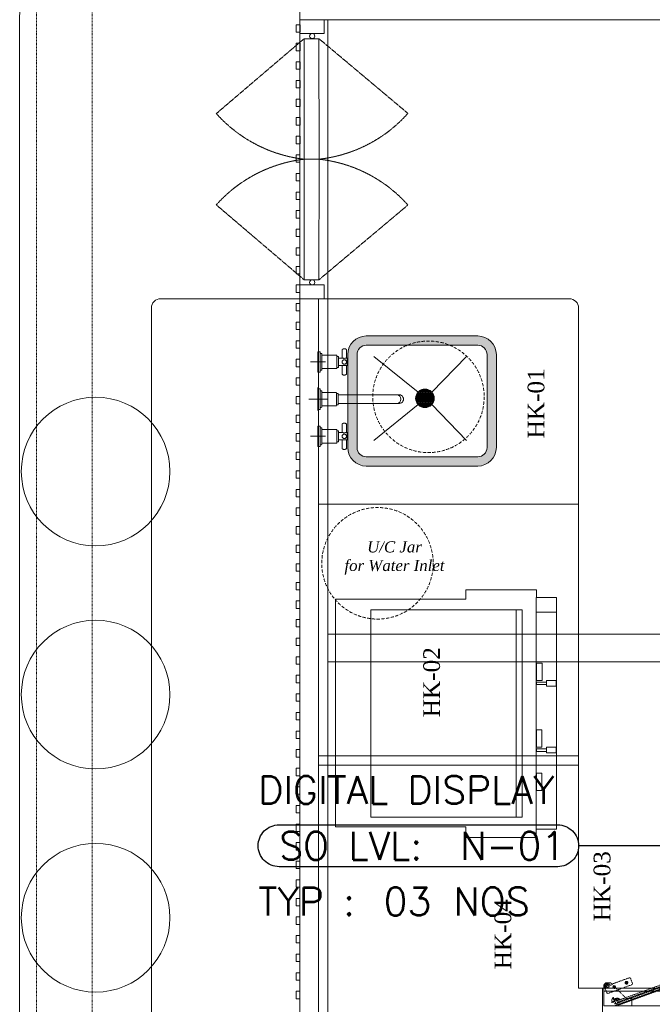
# Model space of a CAD drawing. Header units: millimetres. Extents: x -383850 to 34875, y -8774 to 6984.
# Tile 3 of 6: x 29246 to 30948, y 807 to 3455. Entities that reach past the tile are written whole.
import ezdxf
from ezdxf.enums import TextEntityAlignment as Align

# ---------------------------------------------------------------- set-up
doc = ezdxf.new("R2010")
doc.units = ezdxf.units.MM
doc.header["$MEASUREMENT"] = 0
for name, pattern in [('FP & RCP XERF$0$( Hidden )', [0.375, 0.25, -0.125]), ('FP & RCP XERF$0$DASHED2', [9.525, 6.35, -3.175]), ('FP & RCP XERF$0$HIDDEN', [0.375, 0.25, -0.125]), ('FP & RCP XERF$0$LEVEL-F-OVERALL LAYOUT$0$Dash 1_5mm', [3, 1.5, -1.5])]:
    doc.linetypes.add(name, pattern=pattern)
doc.layers.get('0').update_dxf_attribs({"lineweight": 5})
doc.layers.add('ELEC-SO-LVL-TAG', color=7, linetype='Continuous')
doc.layers.add('FP & RCP XERF$0$A - TEXT', color=7, linetype='Continuous', lineweight=13)
doc.layers.add('M-MEP-ELCT-TEXT', color=7, linetype='Continuous', lineweight=20)
for name, color, linetype, lineweight, true_color in [('FP & RCP XERF$0$A-BULKHEAD', 9, 'FP & RCP XERF$0$HIDDEN', 0, 0x808080), ('FP & RCP XERF$0$A-CARPENTRY', 9, 'Continuous', 0, 0x808080), ('FP & RCP XERF$0$A-COUNTER', 9, 'Continuous', 0, 0x808080), ('FP & RCP XERF$0$A-DOOR', 9, 'Continuous', 0, 0x808080), ('FP & RCP XERF$0$A-EQP-RITAZZA', 9, 'Continuous', 0, 0x808080), ('FP & RCP XERF$0$A-EQUIPMENTSS', 9, 'Continuous', 0, 0x808080), ('FP & RCP XERF$0$A-FURNITURES', 9, 'Continuous', 0, 0x808080), ('FP & RCP XERF$0$A-SWING', 9, 'Continuous', 0, 0x808080), ('FP & RCP XERF$0$CKD - Kit Text', 9, 'Continuous', 0, 0x808080), ('FP & RCP XERF$0$CKD Dimensions', 9, 'Continuous', 0, 0x808080), ('FP & RCP XERF$0$CKD Equipments', 9, 'Continuous', 0, 0x808080), ('FP & RCP XERF$0$EQUI.', 9, 'Continuous', 0, 0x808080), ('FP & RCP XERF$0$Equipment', 9, 'Continuous', 0, 0x808080), ('FP & RCP XERF$0$EXISTING', 9, 'Continuous', 0, 0x808080), ('FP & RCP XERF$0$IQ_200_3D', 9, 'Continuous', 0, 0x808080)]:
    doc.layers.add(name, color=color, linetype=linetype, lineweight=lineweight, true_color=true_color)
doc.styles.add('FP & RCP XERF$0$style1', font='timesi.ttf')
doc.styles.add('FP & RCP XERF$0$style12', font='BOOKOSI.TTF')
doc.styles.add('Oswald Light', font='txt')
doc.styles.add('ROMANS-100', font='romans.shx')
doc.styles.get("Standard").update_dxf_attribs({"font": 'romans.shx'})
doc.dimstyles.new('MDS-50', dxfattribs={"dimtxt": 100, "dimasz": 100, "dimexe": 50, "dimexo": 50, "dimgap": 25, "dimtad": 1, "dimdec": 0, "dimtxsty": 'Oswald Light', "dimcen": 0, "dimdle": 1.5875, "dimazin": 0, "dimtfac": 1, "dimtdec": 0, "dimtix": 1, "dimtmove": 0, "dimatfit": 0, "dimfxl": 1, "dimfrac": 2, "dimtolj": 1, "dimarcsym": 0})

# ---------------------------------------------------------------- blocks, each defined once
blk = doc.blocks.new('FP & RCP XERF$0$A$Cb3d51db8')
at = {"layer": 'FP & RCP XERF$0$A-DOOR', "color": 0, "linetype": 'FP & RCP XERF$0$HIDDEN', "lineweight": -2, "ltscale": 4}
for p, q in [((11.2, -51.1), (-225.1, -252.5)), ((51.2, -51.1), (290.6, -252)), ((11.2, -699.5), (-225.1, -498.1)), ((51.2, -699.5), (290.6, -498.5))]:
    blk.add_line(p, q, dxfattribs=at)
at = {"layer": 'FP & RCP XERF$0$A-DOOR', "color": 0, "lineweight": -2}
for p, q in [((11.3, -375.3), (11.2, -51.1)), ((11.2, -51.1), (51.2, -51.1)), ((51.2, -51.1), (51.3, -375.3)), ((11.3, -375.3), (11.2, -699.5)), ((51.3, -375.3), (11.3, -375.3)), ((51.2, -699.5), (51.3, -375.3)), ((11.2, -699.5), (51.2, -699.5))]:
    blk.add_line(p, q, dxfattribs=at)
for points in [[(65, -37), (0, -37), (0, -0.5), (65, -0.5)], [(65, -713.6), (0, -713.6), (0, -750.6), (65, -750.6)]]:
    blk.add_lwpolyline(points, close=True, dxfattribs=at)
for centre in [(33, -44), (33, -706.5)]:
    blk.add_circle(centre, 7.04, dxfattribs=at)
at = {"layer": 'FP & RCP XERF$0$A-DOOR', "color": 0, "linetype": 'FP & RCP XERF$0$HIDDEN', "lineweight": -2, "ltscale": 4}
for centre, radius, start, end in [((55.4, -1.3), 376.6, 221.8469, 263.269), ((10.9, -2.9), 374.5, 276.1951, 318.3106), ((55.4, -749.3), 376.6, 96.7304, 138.1533), ((10.9, -747.6), 374.5, 41.6894, 83.8049)]:
    blk.add_arc(centre, radius, start, end, dxfattribs=at)
blk = doc.blocks.new('FP & RCP XERF$0$G$C92792038')
at = {"layer": 'FP & RCP XERF$0$CKD Dimensions', "lineweight": -2}
h = blk.add_hatch(color=0, dxfattribs=at)
h.dxf.hatch_style = 1
edge = h.paths.add_edge_path()
edge.add_line((50, 400), (300, 400))
edge.add_arc((300, 350), 50, 0, 90, ccw=False)
edge.add_line((350, 350), (350, 50))
edge.add_arc((300, 50), 50, -90, 0, ccw=False)
edge.add_line((300, 0), (50, 0))
edge.add_arc((50, 50), 50, 180, 270, ccw=False)
edge.add_line((0, 50), (0, 350))
edge.add_arc((50, 350), 50, 90, 180, ccw=False)
edge = h.paths.add_edge_path(flags=16)
edge.add_arc((300, 50), 25, 270, 360)
edge.add_line((325, 50), (325, 350))
edge.add_arc((300, 350), 25, 0, 90)
edge.add_line((300, 375), (50, 375))
edge.add_arc((50, 350), 25, 90, 180)
edge.add_line((25, 350), (25, 50))
edge.add_arc((50, 50), 25, 180, 270)
edge.add_line((50, 25), (300, 25))
h = blk.add_hatch(dxfattribs=at)
h.set_pattern_fill('HEX', color=0, scale=10)
h.set_pattern_definition([(0, (-71622.6968, -11169.517), (0, 2.16506351), [1.25, -2.5]), (120, (-71622.6968, -11169.517), (-1.875, -1.082531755), [1.25, -2.5]), (60, (-71621.4468, -11169.517), (-1.875, 1.082531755), [1.25, -2.5])])
edge = h.paths.add_edge_path()
edge.add_arc((167.8, 192.2), 25, 0, 360)
at = {"layer": 'FP & RCP XERF$0$CKD Equipments', "color": 0, "lineweight": -2}
for points in [[(151, 210.7), (54.8, 329.5)], [(151, 210.7), (54.8, 329.5)], [(151, 210.7), (54.8, 329.5)], [(184.6, 210.7), (280.8, 329.5)], [(184.6, 210.7), (280.8, 329.5)], [(184.6, 210.7), (280.8, 329.5)]]:
    blk.add_lwpolyline(points, dxfattribs=at)
at = {"layer": 'FP & RCP XERF$0$EQUI.', "color": 0, "lineweight": -2}
for p, q in [((50, 400), (300, 400)), ((50, 375), (300, 375)), ((0, 50), (0, 350)), ((25, 50), (25, 350)), ((325, 350), (325, 50)), ((350, 350), (350, 50)), ((300, 25), (50, 25)), ((300, 0), (50, 0))]:
    blk.add_line(p, q, dxfattribs=at)
for points in [[(151, 210.7), (54.8, 329.5)], [(184.6, 210.7), (280.8, 329.5)], [(54.8, 79.9), (151, 173.7)], [(54.8, 79.9), (151, 173.7)], [(54.8, 79.9), (151, 173.7)], [(54.8, 79.9), (151, 173.7)], [(280.8, 79.9), (184.6, 173.7)], [(280.8, 79.9), (184.6, 173.7)], [(280.8, 79.9), (184.6, 173.7)], [(280.8, 79.9), (184.6, 173.7)]]:
    blk.add_lwpolyline(points, dxfattribs=at)
blk.add_circle((167.8, 192.2), 25, dxfattribs=at)
blk.add_circle((167.8, 192.2), 25, dxfattribs=at)
blk.add_circle((167.8, 192.2), 25, dxfattribs=at)
blk.add_circle((167.8, 192.2), 25, dxfattribs=at)
for centre, radius, start, end in [((50, 350), 50, 90, 180), ((300, 350), 50, 0, 90), ((50, 350), 25, 90, 180), ((300, 350), 25, 0, 90), ((50, 50), 50, 180, 270), ((50, 50), 25, 180, 270), ((300, 50), 50, 270, 0), ((300, 50), 25, 270, 0)]:
    blk.add_arc(centre, radius, start, end, dxfattribs=at)
at = {"layer": 'FP & RCP XERF$0$Equipment', "color": 0, "lineweight": -2}
for p, q in [((169.9, 505.1), (169.9, 483.6)), ((42.4, 480.1), (97.4, 480.1)), ((42.4, 480.1), (42.4, 474.6)), ((89.9, 480.1), (49.9, 480.1)), ((69.9, 500.1), (69.9, 460.1)), ((97.4, 474.6), (97.4, 480.1)), ((144.9, 480.1), (138.9, 480.1)), ((142.4, 480.1), (142.4, 474.6)), ((189.9, 480.1), (149.9, 480.1)), ((169.9, 500.1), (169.9, 460.1)), ((194.9, 480.1), (200.9, 480.1)), ((197.4, 474.6), (197.4, 480.1)), ((242.4, 480.1), (297.4, 480.1)), ((242.4, 480.1), (242.4, 474.6)), ((289.9, 480.1), (249.9, 480.1)), ((269.9, 500.1), (269.9, 460.1)), ((297.4, 474.6), (297.4, 480.1)), ((42.9, 474.1), (96.9, 474.1)), ((47.4, 473.6), (47.4, 470.6)), ((47.9, 470.1), (91.9, 470.1)), ((51.9, 470.1), (51.9, 429.6)), ((87.9, 429.6), (87.9, 470.1)), ((92.4, 470.6), (92.4, 473.6)), ((147.4, 473.1), (147.4, 470.6)), ((151.9, 469.1), (151.9, 430.6)), ((169.9, 455.1), (169.9, 476.6)), ((187.9, 430.6), (187.9, 469.1)), ((192.4, 470.6), (192.4, 473.1)), ((242.9, 474.1), (296.9, 474.1)), ((247.4, 473.6), (247.4, 470.6)), ((247.9, 470.1), (291.9, 470.1)), ((251.9, 470.1), (251.9, 429.6)), ((287.9, 429.6), (287.9, 470.1)), ((292.4, 470.6), (292.4, 473.6)), ((52.4, 429.1), (87.4, 429.1)), ((55, 429.1), (55, 425.4)), ((55.5, 424.9), (84.2, 424.9)), ((60.1, 424.7), (79.6, 424.7)), ((60.1, 424.7), (60.1, 412.7)), ((61, 424.9), (61, 424.7)), ((78.8, 424.7), (78.8, 424.9)), ((79.6, 412.6), (79.6, 424.7)), ((84.7, 425.4), (84.7, 429.1)), ((154.9, 429.1), (154.9, 426.6)), ((158.4, 425.1), (158.4, 305.6)), ((181.4, 305.6), (181.4, 425.1)), ((184.9, 426.6), (184.9, 429.1)), ((252.4, 429.1), (287.4, 429.1)), ((255, 429.1), (255, 425.4)), ((255.5, 424.9), (284.2, 424.9)), ((260.1, 424.7), (279.6, 424.7)), ((260.1, 424.7), (260.1, 412.7)), ((261, 424.9), (261, 424.7)), ((278.8, 424.7), (278.8, 424.9)), ((279.6, 412.6), (279.6, 424.7)), ((284.7, 425.4), (284.7, 429.1)), ((34.6, 409.4), (34.6, 409.2)), ((34.6, 409.2), (34.6, 409.1)), ((60.1, 415.2), (37.8, 415.2)), ((37.8, 403.2), (60.1, 403.2)), ((60.1, 405.8), (60.1, 402.2)), ((60.6, 401.7), (79.1, 401.7)), ((101.9, 415.2), (79.6, 415.2)), ((79.6, 402.2), (79.6, 405.8)), ((79.6, 403.2), (101.9, 403.2)), ((105.2, 409.2), (105.2, 409.4)), ((105.2, 409), (105.2, 409.2)), ((234.6, 409.4), (234.6, 409.2)), ((234.6, 409.2), (234.6, 409.1)), ((260.1, 415.2), (237.8, 415.2)), ((237.8, 403.2), (260.1, 403.2)), ((260.1, 405.8), (260.1, 402.2)), ((260.6, 401.7), (279.1, 401.7)), ((301.9, 415.2), (279.6, 415.2)), ((279.6, 402.2), (279.6, 405.8)), ((279.6, 403.2), (301.9, 403.2)), ((305.2, 409.2), (305.2, 409.4)), ((305.2, 409), (305.2, 409.2)), ((158.4, 305.6), (158.4, 269.4)), ((181.4, 269.4), (181.4, 305.6)), ((158.3, 267.2), (158.3, 260.5)), ((158.4, 269.4), (158.4, 267.2)), ((181.4, 267.2), (181.4, 269.4)), ((181.5, 260.5), (181.5, 267.2))]:
    blk.add_line(p, q, dxfattribs=at)
for centre in [(69.9, 409.2), (269.9, 409.2)]:
    blk.add_circle(centre, 6, dxfattribs=at)
for centre, radius, start, end in [((42.9, 474.6), 0.5, 180, 270), ((46.9, 473.6), 0.5, 0, 90), ((47.9, 470.6), 0.5, 180, 270), ((91.9, 470.6), 0.5, 270, 0), ((92.9, 473.6), 0.5, 90, 180), ((96.9, 474.6), 0.5, 270, 0), ((142.9, 474.6), 0.484, 180.5909, 257.2082), ((158.1, 2525), 2050.9, 269.6737, 270.0229), ((146.4, 473.1), 0.994, 359.9015, 76.9051), ((150.9, 469.1), 0.956, 357.6447, 77.7093), ((188.9, 469.1), 0.999, 105.4862, 180.0003), ((191.9, 470.6), 0.468, 302.2695, 1.2177), ((193.4, 473.1), 0.969, 105.515, 182.3446), ((242.9, 474.6), 0.5, 180, 270), ((246.9, 473.6), 0.5, 0, 90), ((247.9, 470.6), 0.5, 180, 270), ((291.9, 470.6), 0.5, 270, 0), ((292.9, 473.6), 0.5, 90, 180), ((296.9, 474.6), 0.5, 270, 0), ((52.4, 429.6), 0.5, 180, 270), ((55.5, 425.4), 0.5, 180, 270), ((84.2, 425.4), 0.5, 270, 0), ((87.4, 429.6), 0.5, 270, 0), ((152.4, 430.6), 0.478, 178.2673, 257.1382), ((153.9, 429.1), 0.959, 357.75, 77.9919), ((157.4, 425.1), 0.979, 359.4823, 72.3164), ((182.4, 425.1), 0.994, 107.8916, 180.1174), ((184.4, 426.6), 0.492, 288.0948, 0.3106), ((185.9, 429.1), 0.997, 103.3628, 180.0254), ((187.4, 430.6), 0.475, 305.7664, 0.8101), ((252.4, 429.6), 0.5, 180, 270), ((255.5, 425.4), 0.5, 180, 270), ((284.2, 425.4), 0.5, 270, 0), ((287.4, 429.6), 0.5, 270, 0), ((60.6, 402.2), 0.5, 180, 270), ((79.1, 402.2), 0.5, 270, 0), ((260.6, 402.2), 0.5, 180, 270), ((279.1, 402.2), 0.5, 270, 0), ((169.9, 262), 12.1, 213.9793, 325.1602)]:
    blk.add_arc(centre, radius, start, end, dxfattribs=at)
for centre, major_axis, ratio, start_param, end_param in [((169.9, 480.1), (27.5, 0), 0.000034, 2.667121, 6.283185), ((169.9, 480.1), (25.9, 0), 0.000034, 2.815846, 6.283185), ((169.9, 480.1), (27.5, 0), 0.000034, 0, 0.47639), ((169.9, 480.1), (25.9, 0), 0.000034, 0, 0.327867), ((169.9, 474.1), (27, 0), 0.000034, 3.141456, 6.282925), ((169.9, 470.1), (22, 0), 0.000034, 3.142066, 6.283185), ((169.9, 430.1), (17.5, 0), 0.000034, 2.696758, 6.283185), ((169.9, 426.1), (14.5, 0), 0.000034, 3.141569, 6.283185), ((169.9, 430.1), (17.5, 0), 0.000034, 0, 0.440577), ((169.9, 267.2), (11.6, 0), 0.906322, 3.141593, 6.283185), ((169.9, 267.2), (11.5, 0), 0.906322, 3.141593, 6.283185), ((169.9, 260.5), (11.6, 0), 0.906322, 3.141593, 3.655143), ((169.9, 260.5), (11.6, 0), 0.906322, 5.752494, 6.283185)]:
    blk.add_ellipse(centre, major_axis=major_axis, ratio=ratio, start_param=start_param, end_param=end_param, dxfattribs=at)
for points, knots in [([(147.4, 470.6), (147.4, 470.6), (147.4, 470.6), (147.4, 470.4), (147.5, 470.3), (147.6, 470.2), (147.7, 470.2), (147.7, 470.1), (147.7, 470.1)], [0, 0, 0, 0, 0.042757, 0.325645, 0.547786, 0.733379, 0.889807, 1, 1, 1, 1]), ([(197, 474.1), (197.1, 474.1), (197.1, 474.2), (197.3, 474.3), (197.4, 474.4), (197.4, 474.5), (197.4, 474.6), (197.4, 474.6)], [0, 0, 0, 0, 0.168578, 0.402971, 0.679997, 0.948361, 1, 1, 1, 1]), ([(154.9, 426.6), (154.9, 426.6), (154.9, 426.5), (154.9, 426.4), (155, 426.3), (155.1, 426.2), (155.2, 426.2), (155.2, 426.1), (155.3, 426.1), (155.3, 426.1)], [0, 0, 0, 0, 0.071045, 0.33477, 0.544053, 0.719742, 0.867475, 0.987287, 1, 1, 1, 1]), ([(37.8, 415.2), (37.7, 415.2), (37.5, 415.2), (37, 415), (36.4, 414.7), (35.9, 414.1), (35.4, 413.4), (35.1, 412.5), (34.8, 411.5), (34.6, 410.4), (34.6, 409.7), (34.6, 409.4)], [0, 0, 0, 0, 0.045604, 0.158159, 0.271631, 0.39062, 0.514613, 0.640295, 0.76551, 0.890129, 1, 1, 1, 1]), ([(34.6, 409.1), (34.6, 408.9), (34.6, 408.4), (34.7, 407.5), (34.9, 406.5), (35.2, 405.5), (35.7, 404.7), (36.2, 404), (36.7, 403.5), (37.3, 403.2), (37.6, 403.2), (37.8, 403.2)], [0, 0, 0, 0, 0.048847, 0.173034, 0.297636, 0.422848, 0.549037, 0.676469, 0.804317, 0.914337, 1, 1, 1, 1]), ([(60.1, 412.7), (60.1, 412.3), (60.1, 412), (60.2, 410.8), (60.2, 410), (60.2, 408), (60.1, 406.8), (60.1, 405.8)], [0.4022822, 0.4022822, 0.4022822, 0.4022822, 0.4375, 0.4375, 0.5, 0.5, 0.5975436, 0.5975436, 0.5975436, 0.5975436]), ([(79.6, 412.6), (79.6, 412.3), (79.6, 411.9), (79.6, 410.8), (79.5, 410), (79.5, 409.2)], [0.90411341, 0.90411341, 0.90411341, 0.90411341, 0.9375, 0.9375, 1, 1, 1, 1]), ([(105.2, 409.4), (105.2, 409.5), (105.2, 410), (105.1, 410.9), (104.9, 412), (104.5, 412.9), (104.1, 413.7), (103.6, 414.4), (103, 414.9), (102.5, 415.2), (102.1, 415.2), (101.9, 415.2)], [0, 0, 0, 0, 0.048847, 0.173034, 0.297636, 0.422848, 0.549037, 0.676469, 0.804317, 0.914337, 1, 1, 1, 1]), ([(101.9, 403.2), (102, 403.2), (102.3, 403.2), (102.8, 403.4), (103.4, 403.8), (103.9, 404.3), (104.3, 405.1), (104.7, 406), (105, 407), (105.1, 408), (105.2, 408.7), (105.2, 409)], [0, 0, 0, 0, 0.045604, 0.158159, 0.271631, 0.39062, 0.514613, 0.640295, 0.76551, 0.890129, 1, 1, 1, 1]), ([(237.8, 415.2), (237.7, 415.2), (237.5, 415.2), (237, 415), (236.4, 414.7), (235.9, 414.1), (235.4, 413.4), (235.1, 412.5), (234.8, 411.5), (234.6, 410.4), (234.6, 409.7), (234.6, 409.4)], [0, 0, 0, 0, 0.045604, 0.158159, 0.271631, 0.39062, 0.514613, 0.640295, 0.76551, 0.890129, 1, 1, 1, 1]), ([(234.6, 409.1), (234.6, 408.9), (234.6, 408.4), (234.7, 407.5), (234.9, 406.5), (235.2, 405.5), (235.7, 404.7), (236.2, 404), (236.7, 403.5), (237.3, 403.2), (237.6, 403.2), (237.8, 403.2)], [0, 0, 0, 0, 0.048847, 0.173034, 0.297636, 0.422848, 0.549037, 0.676469, 0.804317, 0.914337, 1, 1, 1, 1]), ([(260.1, 412.7), (260.1, 412.3), (260.1, 412), (260.2, 410.8), (260.2, 410), (260.2, 408), (260.1, 406.8), (260.1, 405.8)], [0.4022822, 0.4022822, 0.4022822, 0.4022822, 0.4375, 0.4375, 0.5, 0.5, 0.5975436, 0.5975436, 0.5975436, 0.5975436]), ([(279.6, 412.6), (279.6, 412.3), (279.6, 411.9), (279.6, 410.8), (279.5, 410), (279.5, 409.2)], [0.90411341, 0.90411341, 0.90411341, 0.90411341, 0.9375, 0.9375, 1, 1, 1, 1]), ([(305.2, 409.4), (305.2, 409.5), (305.2, 410), (305.1, 410.9), (304.9, 412), (304.5, 412.9), (304.1, 413.7), (303.6, 414.4), (303, 414.9), (302.5, 415.2), (302.1, 415.2), (301.9, 415.2)], [0, 0, 0, 0, 0.048847, 0.173034, 0.297636, 0.422848, 0.549037, 0.676469, 0.804317, 0.914337, 1, 1, 1, 1]), ([(301.9, 403.2), (302, 403.2), (302.3, 403.2), (302.8, 403.4), (303.4, 403.8), (303.9, 404.3), (304.3, 405.1), (304.7, 406), (305, 407), (305.1, 408), (305.2, 408.7), (305.2, 409)], [0, 0, 0, 0, 0.045604, 0.158159, 0.271631, 0.39062, 0.514613, 0.640295, 0.76551, 0.890129, 1, 1, 1, 1])]:
    blk.add_open_spline(points, degree=3, knots=knots, dxfattribs=at)
for points in [[(79.5, 409.2), (79.5, 407.9), (79.6, 406.7), (79.6, 405.7)], [(279.5, 409.2), (279.5, 407.9), (279.6, 406.7), (279.6, 405.7)]]:
    blk.add_open_spline(points, degree=3, dxfattribs=at)
blk = doc.blocks.new('FP & RCP XERF$0$ZNS-MC-BASEREFUNIT')
at = {"layer": 'FP & RCP XERF$0$IQ_200_3D', "color": 0, "lineweight": -2}
for points in [[(0, 70, 155), (0, 70, 600), (304, 70, 600), (304, 70, 155)], [(0, 70, 600), (0, 30, 600), (304, 30, 600), (304, 70, 600)], [(0, 30, 155), (0, 70, 155), (304, 70, 155), (304, 30, 155)], [(304, 30, 500), (0, 30, 500), (0, 45, 500), (304, 45, 500)], [(0, 45, 500), (0, 45, 585), (304, 45, 585), (304, 45, 500)], [(0, 30, 585), (0, 45, 585), (304, 45, 585), (304, 30, 585)], [(0, 30, 500), (0, 30, 155), (304, 30, 155), (304, 30, 500)], [(304, 30, 600), (0, 30, 600), (0, 30, 585), (304, 30, 585)]]:
    blk.add_3dface(points, dxfattribs=at)
for points, invisible_edges in [([(0, 45, 585), (0, 70, 600), (0, 70, 155), (0, 45, 500)], 5), ([(0, 45, 500), (0, 30, 500), (0, 30, 155), (0, 70, 155)], 8), ([(0, 70, 600), (0, 45, 585), (0, 30, 585), (0, 30, 600)], 1), ([(304, 45, 585), (304, 70, 600), (304, 70, 155), (304, 45, 500)], 5), ([(304, 45, 500), (304, 30, 500), (304, 30, 155), (304, 70, 155)], 8), ([(304, 70, 600), (304, 45, 585), (304, 30, 585), (304, 30, 600)], 1)]:
    blk.add_3dface(points, dxfattribs=dict(at, invisible_edges=invisible_edges))
blk = doc.blocks.new('FP & RCP XERF$0$G$C8E7D7D8F')
at = {"layer": 'FP & RCP XERF$0$Equipment', "color": 0, "linetype": 'FP & RCP XERF$0$HIDDEN', "lineweight": -2, "ltscale": 125}
for p, q in [((216.8, 254.4, -213.9), (205.2, 267.7, -213.9)), ((216.8, 254.4, -213.9), (228.5, 267.7, -213.9)), ((216.8, 192.2, -213.9), (216.8, 265.4, -213.9)), ((198.4, 239.7, -213.9), (181, 236.3, -213.9)), ((185.2, 210.5, -213.9), (248.5, 247.1, -213.9)), ((185.2, 247.1, -213.9), (248.5, 210.5, -213.9)), ((198.4, 239.7, -213.9), (192.6, 256.4, -213.9)), ((198.4, 218.1, -213.9), (181, 221.5, -213.9)), ((198.4, 218.1, -213.9), (192.6, 201.4, -213.9)), ((216.8, 207.4, -213.9), (205.2, 194.1, -213.9)), ((216.8, 207.4, -213.9), (228.5, 194.1, -213.9))]:
    blk.add_line(p, q, dxfattribs=at)
at = {"layer": 'FP & RCP XERF$0$Equipment', "color": 0, "linetype": 'FP & RCP XERF$0$HIDDEN', "lineweight": -2, "ltscale": 0.6}
for p, q in [((449.6, 101.2), (444.5, 103.1)), ((448, 104.7), (446.2, 99.6)), ((482.5, 89.3), (477.4, 91.2)), ((480.9, 92.8), (479, 87.7)), ((1298, 89.4), (1303.1, 91.3)), ((1299.6, 92.9), (1301.5, 87.8)), ((1330.9, 101.3), (1336, 103.2)), ((1332.5, 104.8), (1334.3, 99.7))]:
    blk.add_line(p, q, dxfattribs=at)
for points in [[(0, 804.8), (1365, 804.8), (1365, 104.8), (0, 104.8), (0, 804.8)], [(457.2, 142), (844.4, 1.5)], [(845.2, 3.5), (457.9, 144)], [(460, 147.5), (845.8, 7.5)], [(460.8, 149.5), (846.5, 9.5)], [(836.8, 0), (462.1, 136)], [(1319.7, 149.6), (934, 9.5)], [(1320.5, 147.6), (934.7, 7.5)], [(935.4, 3.5), (1322.5, 144.1)], [(1323.2, 142.1), (936.1, 1.5)], [(943.7, 0), (1318.4, 136.1)]]:
    blk.add_lwpolyline(points, dxfattribs=at)
for points in [[(881.4, 113.4), (418.5, 113.3), (418.4, 152.7), (881.4, 152.8)], [(479.5, 133), (494.3, 133), (494.3, 152.7), (418.4, 152.7), (418.5, 95.6), (423.4, 90.7), (437.2, 90.7)], [(1362, 113.4), (899.1, 113.4), (899.1, 152.8), (1362, 152.8)], [(1301, 133.1), (1286.2, 133.1), (1286.2, 152.8), (1362, 152.8), (1362, 95.7), (1357.1, 90.8), (1343.3, 90.8)]]:
    blk.add_lwpolyline(points, close=True, dxfattribs=at)
for points in [[(457.2, 142), (455.7, 142.6, 0.390174), (454.3, 138.8), (462.1, 136), (461.8, 133.5), (461.7, 135), (461.3, 135.5), (452.7, 138.7), (452, 136.8), (452.6, 136.6, -0.622796), (452.7, 136.1), (449.3, 134), (448.1, 137.8, -0.622796), (448.4, 138.1), (449, 137.9), (449.7, 139.7), (441.1, 142.9), (440.5, 142.7), (439.4, 141.6), (440.7, 143.7), (448.5, 140.9, 0.390174), (449.9, 144.7), (448.4, 145.2, -1), (449.1, 147.2), (452, 146.1, 0.390174), (453.4, 149.9), (449.8, 151.2), (450.5, 153.2), (460.8, 149.5), (460, 147.5), (456.4, 148.8, 0.390174), (455, 145), (457.9, 144, -1)], [(452.8, 138.2), (461.2, 135.1), (460.9, 134.3), (454.6, 136.6), (453.2, 132.7), (454.2, 132.3, 0.215277), (455.8, 132.4), (458.1, 133.6, -0.215277), (459.7, 133.8), (460.6, 133.4), (460.3, 132.6), (459.4, 132.9, 0.215277), (458.5, 132.9), (456.2, 131.6, -0.215277), (453.9, 131.5), (446, 134.3), (444.6, 130.4, -0.655197), (443.5, 130.3), (439.4, 138.4), (439.7, 138.6, -0.414214), (440.4, 138.4), (444, 131.3), (446.9, 139.4), (440.6, 141.7), (440.9, 142.5), (449.3, 139.4), (449, 138.6), (447.7, 139.1), (446.3, 135.2), (452.4, 133), (453.8, 136.9), (452.5, 137.3)], [(1323.2, 142.1), (1324.8, 142.7, -0.390174), (1326.1, 138.9), (1318.4, 136.1), (1318.7, 133.6), (1318.8, 135.1), (1319.1, 135.6), (1327.8, 138.7), (1328.5, 136.9), (1327.8, 136.7, 0.622796), (1327.8, 136.2), (1331.2, 134.1), (1332.4, 137.9, 0.622796), (1332.1, 138.2), (1331.5, 138), (1330.8, 139.8), (1339.4, 143), (1340, 142.8), (1341.1, 141.7), (1339.7, 143.8), (1331.9, 141, -0.390174), (1330.6, 144.8), (1332.1, 145.3, 1), (1331.4, 147.3), (1328.5, 146.2, -0.390174), (1327.1, 150), (1330.7, 151.3), (1330, 153.3), (1319.7, 149.6), (1320.5, 147.6), (1324.1, 148.9, -0.390174), (1325.5, 145.1), (1322.5, 144.1, 1)], [(1327.7, 138.3), (1319.2, 135.2), (1319.6, 134.4), (1325.9, 136.7), (1327.3, 132.8), (1326.3, 132.4, -0.215277), (1324.7, 132.5), (1322.4, 133.7, 0.215277), (1320.8, 133.9), (1319.9, 133.5), (1320.2, 132.7), (1321.1, 133, -0.215277), (1322, 133), (1324.2, 131.7, 0.215277), (1326.6, 131.6), (1334.5, 134.4), (1335.9, 130.5, 0.655197), (1337, 130.4), (1341.1, 138.5), (1340.7, 138.7, 0.414214), (1340.1, 138.5), (1336.5, 131.4), (1333.6, 139.5), (1339.9, 141.8), (1339.6, 142.6), (1331.2, 139.5), (1331.5, 138.7), (1332.8, 139.2), (1334.2, 135.3), (1328.1, 133.1), (1326.7, 137), (1328, 137.4)], [(487.2, 77.1), (441.4, 93.7), (439.8, 95.7, 0.414214), (435.6, 96), (433.4, 94.2, -0.794611), (421.4, 102.1), (426.8, 116.9, -0.414214), (430.5, 118.6), (494, 95.6, -0.414214), (495.7, 91.8), (491, 78.9, -0.414214)], [(1293.3, 77.2), (1339.1, 93.8), (1340.7, 95.8, -0.414214), (1344.9, 96.1), (1347.1, 94.3, 0.794611), (1359.1, 102.2), (1353.7, 117, 0.414214), (1350, 118.8), (1286.5, 95.7, 0.414214), (1284.8, 91.9), (1289.5, 79, 0.414214)]]:
    blk.add_lwpolyline(points, format="xyb", close=True, dxfattribs=at)
for centre, radius in [((1333.4, 102.3), 3.69), ((428.3, 99.5), 4.92), ((428.3, 99.5), 2.46), ((447.1, 102.2), 3.69), ((480, 90.2), 3.69), ((1300.5, 90.3), 3.69), ((1352.2, 99.6), 4.92), ((1352.2, 99.6), 2.46)]:
    blk.add_circle(centre, radius, dxfattribs=at)
at = {"layer": 'FP & RCP XERF$0$Equipment', "color": 0, "linetype": 'FP & RCP XERF$0$HIDDEN', "lineweight": -2, "ltscale": 125}
blk.add_ellipse((216.8, 228.8, -213.9), major_axis=(-121.9, 0), ratio=0.45, dxfattribs=at)
at = {"layer": 'FP & RCP XERF$0$Equipment', "color": 0, "linetype": 'FP & RCP XERF$0$HIDDEN', "lineweight": -2, "ltscale": 125, "xscale": 1.219199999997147, "yscale": 1.219199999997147, "zscale": 1.219199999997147}
blk.add_blockref('FP & RCP XERF$0$ZNS-MC-BASEREFUNIT', (30.8, 69.1, -153), dxfattribs=at)
blk = doc.blocks.new('FP & RCP XERF$0$COFFEE MACHINE-3 Group')
at = {"layer": 'FP & RCP XERF$0$A-EQP-RITAZZA', "color": 0, "lineweight": -2}
for p, q in [((316.7942, 96.5101, 0), (316.7943, 96.5601, 0)), ((317.3315, 96.5102, 0), (316.7579, 96.5099, 0)), ((316.7889, 96.4598, 0), (317.3025, 96.4599, 0))]:
    blk.add_line(p, q, dxfattribs=at)
at = {"layer": 'FP & RCP XERF$0$A-EQP-RITAZZA', "color": 0, "lineweight": -2, "elevation": 0}
for points in [[(317.3262, 96.0128), (316.7627, 96.0127), (316.7626, 96.3351), (316.739, 96.335), (316.7389, 96.5101), (316.7579, 96.5105), (316.7579, 96.5601), (317.3315, 96.5602), (317.3315, 96.5102), (317.3525, 96.5102), (317.3525, 96.3352), (317.3261, 96.3352)], [(316.9638, 96.5353), (316.9778, 96.5352), (316.9778, 96.5592), (316.9638, 96.5593)], [(317.1291, 96.5352), (317.1431, 96.5352), (317.1431, 96.5592), (317.1291, 96.5592)], [(316.9209, 96.5102), (316.9639, 96.5103), (316.9639, 96.5243), (316.9208, 96.5242)], [(316.9679, 96.5103), (316.9739, 96.5103), (316.9738, 96.5353), (316.9678, 96.5353)], [(317.0861, 96.5102), (317.1291, 96.5102), (317.1291, 96.5242), (317.086, 96.5242)], [(317.1331, 96.5102), (317.1391, 96.5102), (317.1391, 96.5352), (317.1331, 96.5352)], [(317.1932, 96.5102), (317.2362, 96.5102), (317.2363, 96.5242), (317.1933, 96.5242)], [(316.7889, 96.4751), (317.3025, 96.4752), (317.3025, 96.1002), (316.7889, 96.1001)]]:
    blk.add_lwpolyline(points, close=True, dxfattribs=at)
blk = doc.blocks.new('FP & RCP XERF')
at = {"layer": 'FP & RCP XERF$0$A-BULKHEAD', "ltscale": 5}
for p, q in [((-9.8, 3441.5), (0.2, 3441.5)), ((-9.8, 3421.5), (-9.8, 3441.5)), ((0.2, 3421.5), (-9.8, 3421.5)), ((0.2, 3441.5), (0.2, 3421.5)), ((-9.8, 3391.5), (0.2, 3391.5)), ((-9.8, 3371.5), (-9.8, 3391.5)), ((0.2, 3391.5), (0.2, 3371.5)), ((0.2, 3371.5), (-9.8, 3371.5)), ((-9.8, 3341.5), (0.2, 3341.5)), ((-9.8, 3321.5), (-9.8, 3341.5)), ((0.2, 3341.5), (0.2, 3321.5)), ((0.2, 3321.5), (-9.8, 3321.5)), ((-9.8, 3291.5), (0.2, 3291.5)), ((-9.8, 3271.5), (-9.8, 3291.5)), ((0.2, 3291.5), (0.2, 3271.5)), ((0.2, 3271.5), (-9.8, 3271.5)), ((-9.8, 3241.5), (0.2, 3241.5)), ((-9.8, 3221.5), (-9.8, 3241.5)), ((0.2, 3241.5), (0.2, 3221.5)), ((0.2, 3221.5), (-9.8, 3221.5)), ((-9.8, 3191.5), (0.2, 3191.5)), ((-9.8, 3171.5), (-9.8, 3191.5)), ((0.2, 3191.5), (0.2, 3171.5)), ((0.2, 3171.5), (-9.8, 3171.5)), ((-9.8, 3141.5), (0.2, 3141.5)), ((-9.8, 3121.5), (-9.8, 3141.5)), ((0.2, 3141.5), (0.2, 3121.5)), ((0.2, 3121.5), (-9.8, 3121.5)), ((-10, 3091.5), (0, 3091.5)), ((-10, 3071.5), (-10, 3091.5)), ((0, 3091.5), (0, 3071.5)), ((0, 3071.5), (-10, 3071.5)), ((-10, 3041.5), (0, 3041.5)), ((-10, 3021.5), (-10, 3041.5)), ((0, 3021.5), (-10, 3021.5)), ((0, 3041.5), (0, 3021.5)), ((-10, 2991.5), (0, 2991.5)), ((-10, 2971.5), (-10, 2991.5)), ((0, 2971.5), (-10, 2971.5)), ((0, 2991.5), (0, 2971.5)), ((-10, 2941.5), (0, 2941.5)), ((-10, 2921.5), (-10, 2941.5)), ((0, 2941.5), (0, 2921.5)), ((0, 2921.5), (-10, 2921.5)), ((-10, 2891.5), (0, 2891.5)), ((-10, 2871.5), (-10, 2891.5)), ((0, 2891.5), (0, 2871.5)), ((0, 2871.5), (-10, 2871.5)), ((-10, 2841.5), (0, 2841.5)), ((-10, 2821.5), (-10, 2841.5)), ((0, 2841.5), (0, 2821.5)), ((0, 2821.5), (-10, 2821.5)), ((-10, 2791.5), (0, 2791.5)), ((-10, 2771.5), (-10, 2791.5)), ((0, 2791.5), (0, 2771.5)), ((0, 2771.5), (-10, 2771.5)), ((-10, 2741.5), (0, 2741.5)), ((-10, 2721.5), (-10, 2741.5)), ((0, 2741.5), (0, 2721.5)), ((0, 2721.5), (-10, 2721.5)), ((-10, 2691.5), (0, 2691.5)), ((-10, 2671.5), (-10, 2691.5)), ((0, 2691.5), (0, 2671.5)), ((0, 2671.5), (-10, 2671.5)), ((-10, 2641.5), (0, 2641.5)), ((-10, 2621.5), (-10, 2641.5)), ((0, 2641.5), (0, 2621.5)), ((0, 2621.5), (-10, 2621.5)), ((-10, 2591.5), (0, 2591.5)), ((-10, 2571.5), (-10, 2591.5)), ((0, 2571.5), (-10, 2571.5)), ((0, 2591.5), (0, 2571.5)), ((-10, 2541.5), (0, 2541.5)), ((-10, 2521.5), (-10, 2541.5)), ((0, 2521.5), (-10, 2521.5)), ((0, 2541.5), (0, 2521.5)), ((-10, 2491.5), (0, 2491.5)), ((-10, 2471.6), (-10, 2491.5)), ((0, 2491.5), (0, 2471.5)), ((0, 2471.5), (-10, 2471.6)), ((-9.9, 2441.6), (0.1, 2441.6)), ((-9.9, 2421.6), (-9.9, 2441.6)), ((0.1, 2441.6), (0.1, 2421.6)), ((0.1, 2421.6), (-9.9, 2421.6)), ((-10, 2391.6), (0, 2391.6)), ((-10, 2371.6), (-10, 2391.6)), ((0, 2391.6), (0, 2371.6)), ((0, 2371.6), (-10, 2371.6)), ((-10, 2341.6), (0, 2341.6)), ((-10, 2321.6), (-10, 2341.6)), ((0, 2341.6), (0, 2321.6)), ((0, 2321.6), (-10, 2321.6)), ((-9.9, 2291.6), (0.1, 2291.6)), ((-9.9, 2271.6), (-9.9, 2291.6)), ((0.1, 2291.6), (0.1, 2271.6)), ((0.1, 2271.6), (-9.9, 2271.6)), ((-9.9, 2241.6), (0.1, 2241.6)), ((-9.9, 2221.6), (-9.9, 2241.6)), ((0.1, 2241.6), (0.1, 2221.6)), ((0.1, 2221.6), (-9.9, 2221.6)), ((-9.9, 2191.6), (0.1, 2191.6)), ((-9.9, 2171.6), (-9.9, 2191.6)), ((0.1, 2191.6), (0.1, 2171.6)), ((0.1, 2171.6), (-9.9, 2171.6)), ((-9.9, 2141.6), (0.1, 2141.6)), ((-9.9, 2121.6), (-9.9, 2141.6)), ((0.1, 2121.6), (-9.9, 2121.6)), ((0.1, 2141.6), (0.1, 2121.6)), ((-9.9, 2091.6), (0.1, 2091.6)), ((-9.9, 2071.6), (-9.9, 2091.6)), ((0.1, 2071.6), (-9.9, 2071.6)), ((0.1, 2091.6), (0.1, 2071.6)), ((-9.9, 2041.6), (0.1, 2041.6)), ((-9.9, 2021.6), (-9.9, 2041.6)), ((0.1, 2041.6), (0.1, 2021.6)), ((0.1, 2021.6), (-9.9, 2021.6)), ((-9.9, 1991.6), (0.1, 1991.6)), ((-9.9, 1971.6), (-9.9, 1991.6)), ((0.1, 1991.6), (0.1, 1971.6)), ((0.1, 1971.6), (-9.9, 1971.6)), ((-9.9, 1941.6), (0.1, 1941.6)), ((-9.9, 1921.6), (-9.9, 1941.6)), ((0.1, 1941.6), (0.1, 1921.6)), ((0.1, 1921.6), (-9.9, 1921.6)), ((-9.9, 1891.6), (0.1, 1891.6)), ((-9.9, 1871.6), (-9.9, 1891.6)), ((0.1, 1891.6), (0.1, 1871.6)), ((0.1, 1871.6), (-9.9, 1871.6)), ((-9.9, 1841.6), (0.1, 1841.6)), ((-9.9, 1821.6), (-9.9, 1841.6)), ((0.1, 1841.6), (0.1, 1821.6)), ((0.1, 1821.6), (-9.9, 1821.6)), ((-10.1, 1791.6), (-0.1, 1791.6)), ((-10.1, 1771.6), (-10.1, 1791.6)), ((-0.1, 1791.6), (-0.1, 1771.6)), ((-0.1, 1771.6), (-10.1, 1771.6)), ((-10.1, 1741.6), (-0.1, 1741.6)), ((-10.1, 1721.6), (-10.1, 1741.6)), ((-0.1, 1721.6), (-10.1, 1721.6)), ((-0.1, 1741.6), (-0.1, 1721.6)), ((-10.1, 1691.6), (-0.1, 1691.6)), ((-10.1, 1671.6), (-10.1, 1691.6)), ((-0.1, 1671.6), (-10.1, 1671.6)), ((-0.1, 1691.6), (-0.1, 1671.6)), ((-10.1, 1641.6), (-0.1, 1641.6)), ((-10.1, 1621.6), (-10.1, 1641.6)), ((-0.1, 1621.6), (-10.1, 1621.6)), ((-0.1, 1641.6), (-0.1, 1621.6)), ((-10.1, 1591.6), (-0.1, 1591.6)), ((-10.1, 1571.6), (-10.1, 1591.6)), ((-0.1, 1591.6), (-0.1, 1571.6)), ((-0.1, 1571.6), (-10.1, 1571.6)), ((-10.1, 1541.6), (-0.1, 1541.6)), ((-10.1, 1521.6), (-10.1, 1541.6)), ((-0.1, 1541.6), (-0.1, 1521.6)), ((-0.1, 1521.6), (-10.1, 1521.6)), ((-10.1, 1491.6), (-0.1, 1491.6)), ((-10.1, 1471.6), (-10.1, 1491.6)), ((-0.1, 1491.6), (-0.1, 1471.6)), ((-0.1, 1471.6), (-10.1, 1471.6)), ((-10.1, 1441.6), (-0.1, 1441.6)), ((-10.1, 1421.6), (-10.1, 1441.6)), ((-0.1, 1441.6), (-0.1, 1421.6)), ((-0.1, 1421.6), (-10.1, 1421.6)), ((-10.1, 1391.6), (-0.1, 1391.6)), ((-10.1, 1371.6), (-10.1, 1391.6)), ((-0.1, 1391.6), (-0.1, 1371.6)), ((-0.1, 1371.6), (-10.1, 1371.6)), ((-10.1, 1341.6), (-0.1, 1341.6)), ((-10.1, 1321.6), (-10.1, 1341.6)), ((-0.1, 1341.6), (-0.1, 1321.6)), ((-0.1, 1321.6), (-10.1, 1321.6)), ((-10.1, 1291.6), (-0.1, 1291.6)), ((-10.1, 1271.6), (-10.1, 1291.6)), ((-0.1, 1271.6), (-10.1, 1271.6)), ((-0.1, 1291.6), (-0.1, 1271.6)), ((-10.1, 1241.6), (-0.1, 1241.6)), ((-10.1, 1221.6), (-10.1, 1241.6)), ((-0.1, 1221.6), (-10.1, 1221.6)), ((-0.1, 1241.6), (-0.1, 1221.6)), ((-10, 1191.6), (0, 1191.6)), ((-10, 1171.6), (-10, 1191.6)), ((0, 1171.6), (-10, 1171.6)), ((0, 1191.6), (0, 1171.6)), ((-10, 1141.6), (0, 1141.6)), ((-10, 1121.6), (-10, 1141.6)), ((0, 1141.6), (0, 1121.6)), ((0, 1121.6), (-10, 1121.6)), ((-10, 1091.6), (0, 1091.6)), ((-10, 1071.6), (-10, 1091.6)), ((0, 1091.6), (0, 1071.6)), ((0, 1071.6), (-10, 1071.6)), ((-10, 1041.6), (0, 1041.6)), ((-10, 1021.6), (-10, 1041.6)), ((0, 1041.6), (0, 1021.6)), ((0, 1021.6), (-10, 1021.6)), ((-10, 991.6), (0, 991.6)), ((-10, 971.6), (-10, 991.6)), ((0, 991.6), (0, 971.6)), ((0, 971.6), (-10, 971.6)), ((-10, 941.6), (0, 941.6)), ((-10, 921.6), (-10, 941.6)), ((0, 941.6), (0, 921.6)), ((0, 921.6), (-10, 921.6)), ((-10, 891.6), (0, 891.6)), ((-10, 871.6), (-10, 891.6)), ((0, 891.6), (0, 871.6)), ((0, 871.6), (-10, 871.6)), ((-10, 841.6), (0, 841.6)), ((-10, 821.6), (-10, 841.6)), ((0, 821.6), (-10, 821.6)), ((0, 841.6), (0, 821.6))]:
    blk.add_line(p, q, dxfattribs=at)
at = {"layer": 'FP & RCP XERF$0$A-BULKHEAD', "linetype": 'FP & RCP XERF$0$( Hidden )', "ltscale": 5}
for p, q in [((0, 1802.5), (0, 1802.5)), ((75, 1802.5), (1586.3, 1802.5)), ((0, 1727.5), (0, 1727.5)), ((75, 1727.5), (1586.3, 1727.5))]:
    blk.add_line(p, q, dxfattribs=at)
for points in [[(0, 0), (0, 3530), (3097.5, 3530), (3097.3, 0.2)], [(75, 75), (75, 3455), (3022.5, 3455), (3022.3, 75.2)]]:
    blk.add_lwpolyline(points, close=True, dxfattribs=at)
at = {"layer": 'FP & RCP XERF$0$A-CARPENTRY'}
blk.add_lwpolyline([(0, 2704.4), (-375, 2704.4, 0.414214), (-400, 2679.4), (-400, 125.2, 0.414214), (-375, 100.2), (0, 100.2)], format="xyb", dxfattribs=at)
at = {"layer": 'FP & RCP XERF$0$A-COUNTER', "ltscale": 0.25}
for p, q in [((0, 3555), (0, 3454.4)), ((3097.5, 3454.9), (0, 3454.4)), ((0, 2704.4), (0, 0)), ((0, 2704.4), (725, 2704.4)), ((50, 2704.4), (50, 0)), ((750, 2679.4), (750, 850)), ((3097.5, 850), (750, 850))]:
    blk.add_line(p, q, dxfattribs=at)
blk.add_lwpolyline([(50, 2152.1), (750, 2152.1)], dxfattribs=at)
blk.add_arc((725, 2679.4), 25, 0, 90, dxfattribs=at)
at = {"layer": 'FP & RCP XERF$0$A-EQUIPMENTSS', "linetype": 'FP & RCP XERF$0$DASHED2', "ltscale": 0.25}
for points in [[(50.2, 1475.1), (750, 1475.1)], [(50.2, 1450.1), (750, 1450.1)]]:
    blk.add_lwpolyline(points, dxfattribs=at)
at = {"layer": 'FP & RCP XERF$0$A-EQUIPMENTSS', "linetype": 'FP & RCP XERF$0$HIDDEN', "ltscale": 34}
for centre in [(345.9, 2440.6), (208.8, 1992.8)]:
    blk.add_circle(centre, 150, dxfattribs=at)
at = {"layer": 'FP & RCP XERF$0$A-FURNITURES'}
for centre in [(-550, 2239.6), (-550, 1639.6), (-550, 1039.6)]:
    blk.add_circle(centre, 200, dxfattribs=at)
at = {"layer": 'FP & RCP XERF$0$EXISTING', "ltscale": 0.25}
blk.add_lwpolyline([(-754, 6982.9), (3146, 6982.7), (3143.4, -44.8), (-754.4, -44.6)], close=True, dxfattribs=at)
at = {"layer": 'FP & RCP XERF$0$EXISTING', "linetype": 'FP & RCP XERF$0$LEVEL-F-OVERALL LAYOUT$0$Dash 1_5mm'}
blk.add_lwpolyline([(-706.8, 6914.1), (3101, 6913.9), (3098.4, 0.2), (-709.4, 0.4), (-709, 6914.1)], dxfattribs=at)
blk.add_lwpolyline([(-559, 6764.1), (2951, 6763.9), (2948.5, 150.2), (-559.4, 150.4)], close=True, dxfattribs=at)
at = {"layer": 'FP & RCP XERF$0$A-EQUIPMENTSS', "ltscale": 0.25, "xscale": -1, "rotation": 90}
blk.add_blockref('FP & RCP XERF$0$G$C92792038', (528.6, 2604.3), dxfattribs=at)
at = {"layer": 'FP & RCP XERF$0$A-EQUIPMENTSS', "linetype": 'ByBlock', "transparency": 33554687, "xscale": 1086.315557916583, "yscale": 1086.315557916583, "zscale": 1086.315557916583, "rotation": 269.9877520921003}
blk.add_blockref('FP & RCP XERF$0$COFFEE MACHINE-3 Group', (-104130.6, 346022.6, 0), dxfattribs=at)
at = {"layer": 'FP & RCP XERF$0$A-EQUIPMENTSS', "ltscale": 0.25, "rotation": 180}
blk.add_blockref('FP & RCP XERF$0$G$C8E7D7D8F', (2179.6, 955), dxfattribs=at)
at = {"layer": 'FP & RCP XERF$0$A-SWING'}
blk.add_blockref('FP & RCP XERF$0$A$Cb3d51db8', (0, 3455), dxfattribs=at)
at = {"layer": 'FP & RCP XERF$0$A - TEXT', "insert": (254.5, 2052.1), "char_height": 30, "width": 990.812, "attachment_point": 2, "style": 'FP & RCP XERF$0$style1'}
blk.add_mtext('\\pxqc;{\\C8;\\c8421504;U/C Jar \\P\\pq*;for Water Inlet}', dxfattribs=at)
at = {"layer": 'FP & RCP XERF$0$CKD - Kit Text', "char_height": 45, "attachment_point": 2, "rotation": 90, "style": 'FP & RCP XERF$0$style12'}
for s, insert, width in [('\\pxqc;HK-01', (612.9, 2423), 506.843), ('HK-02', (331.9, 1673), 538.5), ('HK-03', (790.5, 1124.2), 506.843), ('\\pxqc;HK-04', (523.8, 995.2), 506.843)]:
    blk.add_mtext(s, dxfattribs=dict(at, insert=insert, width=width))
blk = doc.blocks.new('ELEC-SO-LVL-EQP-TYP-TAG')
at = {"layer": 'ELEC-SO-LVL-TAG'}
blk.add_lwpolyline([(75, 75), (1075, 75, -0.414214), (1150, 0), (1150, 0, -0.414214), (1075, -75), (75, -75, -0.414214), (0, 0), (0, 0, -0.414214)], format="xyb", close=True, dxfattribs=at)
at = {"layer": 'ELEC-SO-LVL-TAG', "char_height": 100, "attachment_point": 4}
for s, width, insert in [('{\\Fromans|c0;SO LVL:}', 1015.069, (75, 0)), ('{\\Fromans|c0;TYP :}', 391.476, (0, -200)), ('{\\Fromans|c0;NOS}', 391.476, (700, -200))]:
    blk.add_mtext_dynamic_manual_height_columns(s, width=width, gutter_width=1, heights=[0], dxfattribs=dict(at, insert=insert))
at = {"layer": 'ELEC-SO-LVL-TAG', "style": 'ROMANS-100'}
for tag, p in [('SO-EQP', (0, 200)), ('SO-LVL', (725, 0)), ('TYP-NOS', (450, -200))]:
    blk.add_attdef(tag, text='', height=100, dxfattribs=at).set_placement(p, align=Align.MIDDLE_LEFT)

msp = doc.modelspace()

# ---------------------------------------------------------------- block references
msp.add_blockref('FP & RCP XERF', (30000, 0))
at = {"layer": 'M-MEP-ELCT-TEXT', "xscale": 0.75, "yscale": 0.75, "zscale": 0.75}
msp.add_blockref('ELEC-SO-LVL-EQP-TYP-TAG', (29887.6, 1233.1), dxfattribs=at).add_auto_attribs({'SO-EQP': 'DIGITAL DISPLAY', 'TYP-NOS': '03', 'SO-LVL': 'N-01'})

# ---------------------------------------------------------------- leaders
at = {"layer": 'M-MEP-ELCT-TEXT'}
msp.add_leader([(31586.3, 1233.1), (30750, 1233.1)], dimstyle='MDS-50', override={"dimtad": 0}, dxfattribs=at)

doc.saveas('drawing.dxf')
